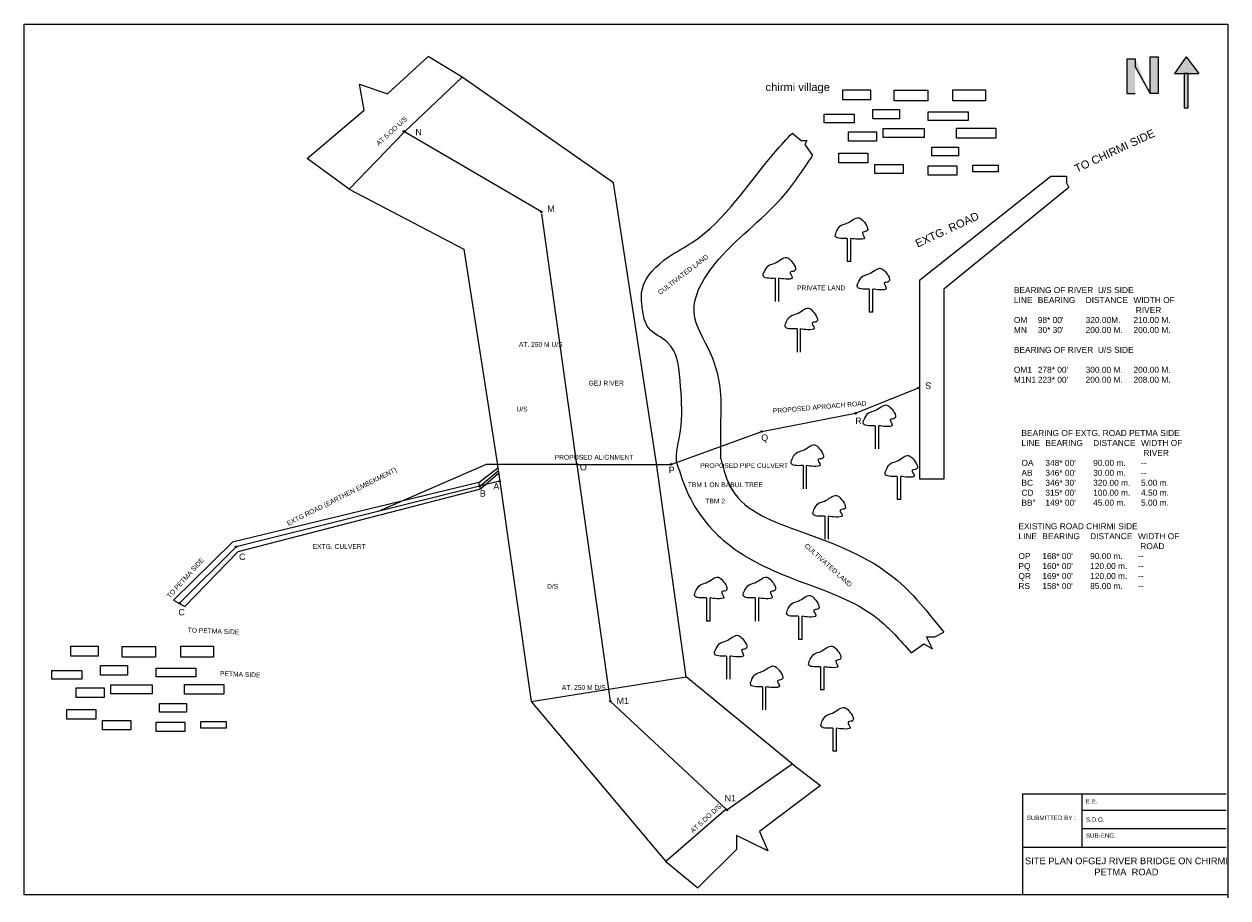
# Model space of a CAD drawing. Header units: metres. Extents: x -2635806 to 0, y -1578895 to 0.
# Tile 1 of 8: x -2635806 to -2634296, y -1573199 to -1572102. Entities that reach past the tile are written whole.
import ezdxf

# ---------------------------------------------------------------- set-up
doc = ezdxf.new("R2010")
doc.units = ezdxf.units.M
doc.header["$MEASUREMENT"] = 0
doc.linetypes.add('DASHED', pattern=[0.75, 0.5, -0.25])
doc.linetypes.add('DASHED2', pattern=[9.525, 6.35, -3.175])
doc.styles.add('ARIAL', font='arial.ttf')
doc.styles.get("Standard").update_dxf_attribs({"font": 'arial.ttf', "height": 5})

msp = doc.modelspace()

# ---------------------------------------------------------------- hatches: boundary and pattern name
for points in [[(-2634412.9, -1572145.8), (-2634422.9, -1572145.8), (-2634422.9, -1572189.8), (-2634412.9, -1572189.8)], [(-2634412.7, -1572145.8), (-2634412.9, -1572145.8), (-2634412.9, -1572155.8), (-2634393.9, -1572189.3)], [(-2634383.9, -1572143.3), (-2634393.9, -1572143.3), (-2634393.9, -1572189.3), (-2634383.9, -1572189.3)], [(-2634348.9, -1572143.3), (-2634363.4, -1572164.3), (-2634348.9, -1572164.3)], [(-2634348.9, -1572143.3), (-2634348.9, -1572164.3), (-2634332.9, -1572164.3)], [(-2634346.4, -1572164.3), (-2634351.4, -1572164.3), (-2634351.4, -1572207.3), (-2634346.4, -1572207.3)]]:
    msp.add_hatch(color=256).paths.add_polyline_path(points)

# ---------------------------------------------------------------- linework, layer by layer
for p, q in [((-2635806.4, -1573194.8), (-2635806.4, -1572102.3)), ((-2635806.4, -1572102.3), (-2634296.4, -1572102.3)), ((-2634296.4, -1572102.3), (-2634296.4, -1573194.8)), ((-2635350.4, -1572189.8), (-2635299.4, -1572142.8)), ((-2635256.9, -1572168.8), (-2635299.4, -1572142.8)), ((-2634422.9, -1572189.8), (-2634422.9, -1572145.8)), ((-2634422.9, -1572145.8), (-2634412.7, -1572145.8)), ((-2634412.9, -1572145.8), (-2634412.9, -1572155.8)), ((-2634393.9, -1572189.3), (-2634393.9, -1572143.3)), ((-2634393.9, -1572143.3), (-2634383.9, -1572143.3)), ((-2634383.9, -1572143.3), (-2634383.9, -1572189.3)), ((-2634348.9, -1572143.3), (-2634363.4, -1572164.3)), ((-2634348.9, -1572143.3), (-2634332.9, -1572164.3)), ((-2634412.9, -1572155.8), (-2634393.9, -1572189.3)), ((-2634363.4, -1572164.3), (-2634332.9, -1572164.3)), ((-2634346.4, -1572164.3), (-2634351.9, -1572164.3)), ((-2634351.4, -1572164.3), (-2634351.4, -1572207.3)), ((-2634346.4, -1572207.3), (-2634346.4, -1572164.3)), ((-2635379.9, -1572210.3), (-2635385.9, -1572177.8)), ((-2635385.9, -1572177.8), (-2635350.4, -1572189.8)), ((-2635256.9, -1572168.8), (-2635329.3, -1572237.5)), ((-2635066.9, -1572301.3), (-2635256.9, -1572168.8)), ((-2634412.9, -1572189.8), (-2634422.9, -1572189.8)), ((-2634383.9, -1572189.3), (-2634393.9, -1572189.3)), ((-2635451.4, -1572270.8), (-2635379.9, -1572210.3)), ((-2634351.4, -1572207.3), (-2634346.4, -1572207.3)), ((-2635329.3, -1572237.5), (-2635398.8, -1572309.3)), ((-2634842.7, -1572239), (-2634831.9, -1572248.3)), ((-2634831.9, -1572248.3), (-2634824.4, -1572248.3)), ((-2634824.4, -1572248.3), (-2634826.9, -1572253.3)), ((-2634826.9, -1572253.3), (-2634817.4, -1572267.3)), ((-2635398.8, -1572309.3), (-2635451.4, -1572270.8)), ((-2635013.1, -1572653.8), (-2635066.9, -1572301.3)), ((-2634683.4, -1572423.8), (-2634518.4, -1572293.3)), ((-2634518.4, -1572293.3), (-2634498.9, -1572293.3)), ((-2634498.9, -1572293.3), (-2634498.9, -1572301.3)), ((-2634498.9, -1572301.3), (-2634495.9, -1572307.3)), ((-2635398.8, -1572309.3), (-2635254.9, -1572384.8)), ((-2634495.9, -1572307.3), (-2634652.9, -1572434.8)), ((-2634773.9, -1572371.3), (-2634773.9, -1572400.3)), ((-2634769.4, -1572400.3), (-2634769.4, -1572371.3)), ((-2635254.9, -1572384.8), (-2635212.8, -1572655.8)), ((-2634769.4, -1572400.3), (-2634773.9, -1572400.3)), ((-2634864.4, -1572421.3), (-2634864.4, -1572450.3)), ((-2634859.9, -1572450.3), (-2634859.9, -1572421.3)), ((-2634746.4, -1572434.8), (-2634746.4, -1572463.8)), ((-2634741.9, -1572463.8), (-2634741.9, -1572434.8)), ((-2634683.4, -1572423.8), (-2634683.4, -1572673.3)), ((-2634652.9, -1572434.8), (-2634652.9, -1572673.3)), ((-2634741.9, -1572463.8), (-2634746.4, -1572463.8)), ((-2634836.9, -1572484.8), (-2634836.9, -1572513.8)), ((-2634832.4, -1572513.8), (-2634832.4, -1572484.8)), ((-2634763.4, -1572590.6), (-2634684.6, -1572558.8)), ((-2634881.2, -1572613.5), (-2634763.4, -1572590.6)), ((-2634993.9, -1572654.6), (-2634881.2, -1572613.5)), ((-2634738.9, -1572606.3), (-2634738.9, -1572635.3)), ((-2634734.4, -1572635.3), (-2634734.4, -1572606.3)), ((-2635226.9, -1572654.8), (-2635362.4, -1572713.7)), ((-2635235.9, -1572677.3), (-2635212.3, -1572658.9)), ((-2635234.8, -1572681.9), (-2635211.7, -1572663)), ((-2635212.9, -1572654.8), (-2635226.9, -1572654.8)), ((-2635113.4, -1572654.8), (-2635212.9, -1572654.8)), ((-2635212.8, -1572655.8), (-2635170.4, -1572952.5)), ((-2635112.9, -1572654.8), (-2634995.9, -1572654.8)), ((-2634975.8, -1572921.3), (-2635013.1, -1572653.8)), ((-2634829.4, -1572656.3), (-2634829.4, -1572685.3)), ((-2634824.9, -1572685.3), (-2634824.9, -1572656.3)), ((-2635235.9, -1572677.3), (-2635544.9, -1572752.3)), ((-2635233.9, -1572685.8), (-2635235.9, -1572677.3)), ((-2635211.3, -1572666.2), (-2635233.9, -1572685.8)), ((-2635210, -1572676), (-2635230.1, -1572680.7)), ((-2634711.4, -1572669.8), (-2634711.4, -1572698.8)), ((-2634706.9, -1572698.8), (-2634706.9, -1572669.8)), ((-2634652.9, -1572673.3), (-2634683.4, -1572673.3)), ((-2635230.1, -1572680.7), (-2635540.6, -1572758.2)), ((-2635233.9, -1572685.8), (-2635538.4, -1572764.3)), ((-2634706.9, -1572698.8), (-2634711.4, -1572698.8)), ((-2634801.9, -1572719.8), (-2634801.9, -1572748.8)), ((-2634797.4, -1572748.8), (-2634797.4, -1572719.8)), ((-2635544.9, -1572752.3), (-2635618.9, -1572825.3)), ((-2635540.6, -1572758.2), (-2635611.3, -1572828.9)), ((-2635538.4, -1572764.3), (-2635604.9, -1572833.3)), ((-2635618.9, -1572825.3), (-2635604.9, -1572833.3)), ((-2634950.4, -1572822.3), (-2634950.4, -1572851.3)), ((-2634945.9, -1572851.3), (-2634945.9, -1572822.3)), ((-2634889.4, -1572822.3), (-2634889.4, -1572851.3)), ((-2634884.9, -1572851.3), (-2634884.9, -1572822.3)), ((-2634834.9, -1572845.3), (-2634834.9, -1572874.3)), ((-2634830.4, -1572874.3), (-2634830.4, -1572845.3)), ((-2634945.9, -1572851.3), (-2634950.4, -1572851.3)), ((-2634830.4, -1572874.3), (-2634834.9, -1572874.3)), ((-2634666.9, -1572886.3), (-2634674.4, -1572871.3)), ((-2634674.4, -1572871.3), (-2634663.9, -1572871.3)), ((-2634663.9, -1572871.3), (-2634652.9, -1572865.3)), ((-2634693.9, -1572891.3), (-2634677.9, -1572879.8)), ((-2634677.9, -1572879.8), (-2634666.9, -1572886.3)), ((-2634925.4, -1572895.3), (-2634925.4, -1572924.3)), ((-2634920.9, -1572924.3), (-2634920.9, -1572895.3)), ((-2635170.4, -1572952.5), (-2634975.8, -1572921.3)), ((-2634843.2, -1573030.6), (-2634975.8, -1572921.3)), ((-2634807.4, -1572908.8), (-2634807.4, -1572937.8)), ((-2634802.9, -1572937.8), (-2634802.9, -1572908.8)), ((-2634880.4, -1572933.8), (-2634880.4, -1572962.8)), ((-2634875.9, -1572962.8), (-2634875.9, -1572933.8)), ((-2634802.9, -1572937.8), (-2634807.4, -1572937.8)), ((-2635170.4, -1572952.5), (-2635001.3, -1573153)), ((-2634791.9, -1572985.8), (-2634791.9, -1573014.8)), ((-2634787.4, -1573014.8), (-2634787.4, -1572985.8)), ((-2634787.4, -1573014.8), (-2634791.9, -1573014.8)), ((-2634924.9, -1573088.3), (-2634843.2, -1573030.6)), ((-2634843.2, -1573030.6), (-2634807.4, -1573057.8)), ((-2634807.4, -1573057.8), (-2634883.9, -1573115.3)), ((-2634553.9, -1573068), (-2634298.7, -1573068)), ((-2634925.6, -1573087.6), (-2635001.3, -1573153)), ((-2634883.9, -1573115.3), (-2634873.4, -1573139.8)), ((-2634873.4, -1573139.8), (-2634912.9, -1573120.3)), ((-2634912.9, -1573120.3), (-2634912.9, -1573137.8)), ((-2634912.9, -1573137.8), (-2634961.4, -1573186.3)), ((-2635001.3, -1573153), (-2634961.4, -1573186.3)), ((-2634296.4, -1573194.8), (-2635806.4, -1573194.8)), ((-2634296.4, -1573194.8), (-2634296.4, -1573198.8))]:
    msp.add_line(p, q)
at = {"color": 2, "linetype": 'DASHED2', "ltscale": 50}
for p, q in [((-2635157.5, -1572337.9), (-2635330.1, -1572237)), ((-2635112.9, -1572654.8), (-2635157.5, -1572337.9)), ((-2635112.9, -1572654.8), (-2635071.2, -1572951.9)), ((-2635071.2, -1572951.9), (-2634924.9, -1573088.3))]:
    msp.add_line(p, q, dxfattribs=at)
at = {"linetype": 'DASHED'}
for p, q in [((-2634553.9, -1573068), (-2634553.9, -1573194.8)), ((-2634296.4, -1573104.2), (-2634296.4, -1573194.8))]:
    msp.add_line(p, q, dxfattribs=at)
at = {"color": 0}
for p, q in [((-2634479.6, -1573068), (-2634479.6, -1573135.3)), ((-2634298.7, -1573088.9), (-2634479.6, -1573088.9)), ((-2634298.7, -1573112.1), (-2634479.6, -1573112.1)), ((-2634298.7, -1573135.3), (-2634553.9, -1573135.3)), ((-2634296.4, -1573194.8), (-2634339.2, -1573194.8))]:
    msp.add_line(p, q, dxfattribs=at)
for points in [[(-2634779.4, -1572184.8), (-2634744.9, -1572184.8), (-2634744.9, -1572197.3), (-2634779.4, -1572197.3)], [(-2634714.9, -1572185.3), (-2634672.9, -1572185.3), (-2634672.9, -1572198.8), (-2634714.9, -1572198.8)], [(-2634641.4, -1572184.8), (-2634600.4, -1572184.8), (-2634600.4, -1572198.8), (-2634641.4, -1572198.8)], [(-2634741.9, -1572209.3), (-2634708.4, -1572209.3), (-2634708.4, -1572221.3), (-2634741.9, -1572221.3)], [(-2634802.9, -1572215.3), (-2634765.4, -1572215.3), (-2634765.4, -1572226.3), (-2634802.9, -1572226.3)], [(-2634672.4, -1572212.3), (-2634622.4, -1572212.3), (-2634622.4, -1572223.3), (-2634672.4, -1572223.3)], [(-2634772.4, -1572237.3), (-2634737.4, -1572237.3), (-2634737.4, -1572249.3), (-2634772.4, -1572249.3)], [(-2634728.9, -1572233.3), (-2634677.4, -1572233.3), (-2634677.4, -1572244.8), (-2634728.9, -1572244.8)], [(-2634636.9, -1572232.8), (-2634587.4, -1572232.8), (-2634587.4, -1572245.3), (-2634636.9, -1572245.3)], [(-2634667.9, -1572256.8), (-2634634.4, -1572256.8), (-2634634.4, -1572267.8), (-2634667.9, -1572267.8)], [(-2634784.4, -1572264.3), (-2634747.9, -1572264.3), (-2634747.9, -1572276.3), (-2634784.4, -1572276.3)], [(-2634739.4, -1572278.3), (-2634703.9, -1572278.3), (-2634703.9, -1572289.8), (-2634739.4, -1572289.8)], [(-2634672.4, -1572280.3), (-2634636.4, -1572280.3), (-2634636.4, -1572291.8), (-2634672.4, -1572291.8)], [(-2634616.4, -1572279.3), (-2634584.4, -1572279.3), (-2634584.4, -1572287.8), (-2634616.4, -1572287.8)], [(-2635747.9, -1572882.8), (-2635713.4, -1572882.8), (-2635713.4, -1572895.3), (-2635747.9, -1572895.3)], [(-2635683.4, -1572883.3), (-2635641.4, -1572883.3), (-2635641.4, -1572896.8), (-2635683.4, -1572896.8)], [(-2635609.9, -1572882.8), (-2635568.9, -1572882.8), (-2635568.9, -1572896.8), (-2635609.9, -1572896.8)], [(-2635771.4, -1572913.3), (-2635733.9, -1572913.3), (-2635733.9, -1572924.3), (-2635771.4, -1572924.3)], [(-2635710.4, -1572907.3), (-2635676.9, -1572907.3), (-2635676.9, -1572919.3), (-2635710.4, -1572919.3)], [(-2635640.9, -1572910.3), (-2635590.9, -1572910.3), (-2635590.9, -1572921.3), (-2635640.9, -1572921.3)], [(-2635740.9, -1572935.3), (-2635705.9, -1572935.3), (-2635705.9, -1572947.3), (-2635740.9, -1572947.3)], [(-2635697.4, -1572931.3), (-2635645.9, -1572931.3), (-2635645.9, -1572942.8), (-2635697.4, -1572942.8)], [(-2635605.4, -1572930.8), (-2635555.9, -1572930.8), (-2635555.9, -1572943.3), (-2635605.4, -1572943.3)], [(-2635752.9, -1572962.3), (-2635716.4, -1572962.3), (-2635716.4, -1572974.3), (-2635752.9, -1572974.3)], [(-2635636.4, -1572954.8), (-2635602.9, -1572954.8), (-2635602.9, -1572965.8), (-2635636.4, -1572965.8)], [(-2635707.9, -1572976.3), (-2635672.4, -1572976.3), (-2635672.4, -1572987.8), (-2635707.9, -1572987.8)], [(-2635640.9, -1572978.3), (-2635604.9, -1572978.3), (-2635604.9, -1572989.8), (-2635640.9, -1572989.8)], [(-2635584.9, -1572977.3), (-2635552.9, -1572977.3), (-2635552.9, -1572985.8), (-2635584.9, -1572985.8)]]:
    msp.add_lwpolyline(points, close=True)
for centre in [(-2635330.1, -1572237), (-2635157.5, -1572337.9), (-2634684.6, -1572558.8), (-2634763.4, -1572590.6), (-2634881.2, -1572613.5), (-2635112.9, -1572654.8), (-2634994.9, -1572654.8), (-2635210, -1572676), (-2635234.8, -1572681.9), (-2635540.6, -1572758.2), (-2635611.3, -1572828.9), (-2635071.2, -1572951.9), (-2634924.9, -1573088.3)]:
    msp.add_circle(centre, 1)
msp.add_open_spline([(-2634987.9, -1572652.4), (-2634989.5, -1572640.5), (-2634979.3, -1572608.7), (-2634983, -1572557.8), (-2634986.3, -1572502.9), (-2635026.2, -1572487.5), (-2635031.4, -1572459.4), (-2635034.1, -1572424.8), (-2635003.3, -1572395.6), (-2634932.8, -1572359.3), (-2634892.1, -1572292.2), (-2634849.9, -1572246.6), (-2634842.7, -1572239)], degree=3, knots=[0, 0, 0, 0, 43.705006, 98.705006, 157.228505, 186.129197, 211.902245, 236.902245, 288.05398, 323.299547, 477.948343, 509.304932, 509.304932, 509.304932, 509.304932])
for points in [[(-2634932.4, -1572647.8), (-2634932.4, -1572602.3), (-2634932.4, -1572568.3), (-2634945.4, -1572515.3), (-2634965.9, -1572464.3), (-2634939.9, -1572403.3), (-2634856.4, -1572320.8), (-2634817.4, -1572267.3)], [(-2634773.9, -1572371.3), (-2634788.9, -1572367.8), (-2634786.9, -1572361.8), (-2634781.4, -1572354.8), (-2634774.4, -1572352.3), (-2634759.4, -1572345.3), (-2634753.9, -1572349.3), (-2634749.9, -1572362.3), (-2634754.9, -1572363.8), (-2634752.4, -1572370.3), (-2634760.4, -1572372.3), (-2634769.4, -1572371.3)], [(-2634864.4, -1572421.3), (-2634879.4, -1572417.8), (-2634877.4, -1572411.8), (-2634871.9, -1572404.8), (-2634864.9, -1572402.3), (-2634849.9, -1572395.3), (-2634844.4, -1572399.3), (-2634840.4, -1572412.3), (-2634845.4, -1572413.8), (-2634842.9, -1572420.3), (-2634850.9, -1572422.3), (-2634859.9, -1572421.3)], [(-2634746.4, -1572434.8), (-2634761.4, -1572431.3), (-2634759.4, -1572425.3), (-2634753.9, -1572418.3), (-2634746.9, -1572415.8), (-2634731.9, -1572408.8), (-2634726.4, -1572412.8), (-2634722.4, -1572425.8), (-2634727.4, -1572427.3), (-2634724.9, -1572433.8), (-2634732.9, -1572435.8), (-2634741.9, -1572434.8)], [(-2634836.9, -1572484.8), (-2634851.9, -1572481.3), (-2634849.9, -1572475.3), (-2634844.4, -1572468.3), (-2634837.4, -1572465.8), (-2634822.4, -1572458.8), (-2634816.9, -1572462.8), (-2634812.9, -1572475.8), (-2634817.9, -1572477.3), (-2634815.4, -1572483.8), (-2634823.4, -1572485.8), (-2634832.4, -1572484.8)], [(-2634738.9, -1572606.3), (-2634753.9, -1572602.8), (-2634751.9, -1572596.8), (-2634746.4, -1572589.8), (-2634739.4, -1572587.3), (-2634724.4, -1572580.3), (-2634718.9, -1572584.3), (-2634714.9, -1572597.3), (-2634719.9, -1572598.8), (-2634717.4, -1572605.3), (-2634725.4, -1572607.3), (-2634734.4, -1572606.3)], [(-2634829.4, -1572656.3), (-2634844.4, -1572652.8), (-2634842.4, -1572646.8), (-2634836.9, -1572639.8), (-2634829.9, -1572637.3), (-2634814.9, -1572630.3), (-2634809.4, -1572634.3), (-2634805.4, -1572647.3), (-2634810.4, -1572648.8), (-2634807.9, -1572655.3), (-2634815.9, -1572657.3), (-2634824.9, -1572656.3)], [(-2634932.4, -1572647.8), (-2634918.4, -1572686.8), (-2634831.4, -1572739.3), (-2634715.4, -1572796.8), (-2634652.9, -1572865.3)], [(-2634711.4, -1572669.8), (-2634726.4, -1572666.3), (-2634724.4, -1572660.3), (-2634718.9, -1572653.3), (-2634711.9, -1572650.8), (-2634696.9, -1572643.8), (-2634691.4, -1572647.8), (-2634687.4, -1572660.8), (-2634692.4, -1572662.3), (-2634689.9, -1572668.8), (-2634697.9, -1572670.8), (-2634706.9, -1572669.8)], [(-2634987.9, -1572652.4), (-2634972.4, -1572694.3), (-2634925.9, -1572752.8), (-2634836.4, -1572800.3), (-2634736.4, -1572847.8), (-2634693.9, -1572891.3)], [(-2634801.9, -1572719.8), (-2634816.9, -1572716.3), (-2634814.9, -1572710.3), (-2634809.4, -1572703.3), (-2634802.4, -1572700.8), (-2634787.4, -1572693.8), (-2634781.9, -1572697.8), (-2634777.9, -1572710.8), (-2634782.9, -1572712.3), (-2634780.4, -1572718.8), (-2634788.4, -1572720.8), (-2634797.4, -1572719.8)], [(-2634950.4, -1572822.3), (-2634965.4, -1572818.8), (-2634963.4, -1572812.8), (-2634957.9, -1572805.8), (-2634950.9, -1572803.3), (-2634935.9, -1572796.3), (-2634930.4, -1572800.3), (-2634926.4, -1572813.3), (-2634931.4, -1572814.8), (-2634928.9, -1572821.3), (-2634936.9, -1572823.3), (-2634945.9, -1572822.3)], [(-2634889.4, -1572822.3), (-2634904.4, -1572818.8), (-2634902.4, -1572812.8), (-2634896.9, -1572805.8), (-2634889.9, -1572803.3), (-2634874.9, -1572796.3), (-2634869.4, -1572800.3), (-2634865.4, -1572813.3), (-2634870.4, -1572814.8), (-2634867.9, -1572821.3), (-2634875.9, -1572823.3), (-2634884.9, -1572822.3)], [(-2634834.9, -1572845.3), (-2634849.9, -1572841.8), (-2634847.9, -1572835.8), (-2634842.4, -1572828.8), (-2634835.4, -1572826.3), (-2634820.4, -1572819.3), (-2634814.9, -1572823.3), (-2634810.9, -1572836.3), (-2634815.9, -1572837.8), (-2634813.4, -1572844.3), (-2634821.4, -1572846.3), (-2634830.4, -1572845.3)], [(-2634925.4, -1572895.3), (-2634940.4, -1572891.8), (-2634938.4, -1572885.8), (-2634932.9, -1572878.8), (-2634925.9, -1572876.3), (-2634910.9, -1572869.3), (-2634905.4, -1572873.3), (-2634901.4, -1572886.3), (-2634906.4, -1572887.8), (-2634903.9, -1572894.3), (-2634911.9, -1572896.3), (-2634920.9, -1572895.3)], [(-2634807.4, -1572908.8), (-2634822.4, -1572905.3), (-2634820.4, -1572899.3), (-2634814.9, -1572892.3), (-2634807.9, -1572889.8), (-2634792.9, -1572882.8), (-2634787.4, -1572886.8), (-2634783.4, -1572899.8), (-2634788.4, -1572901.3), (-2634785.9, -1572907.8), (-2634793.9, -1572909.8), (-2634802.9, -1572908.8)], [(-2634880.4, -1572933.8), (-2634895.4, -1572930.3), (-2634893.4, -1572924.3), (-2634887.9, -1572917.3), (-2634880.9, -1572914.8), (-2634865.9, -1572907.8), (-2634860.4, -1572911.8), (-2634856.4, -1572924.8), (-2634861.4, -1572926.3), (-2634858.9, -1572932.8), (-2634866.9, -1572934.8), (-2634875.9, -1572933.8)], [(-2634791.9, -1572985.8), (-2634806.9, -1572982.3), (-2634804.9, -1572976.3), (-2634799.4, -1572969.3), (-2634792.4, -1572966.8), (-2634777.4, -1572959.8), (-2634771.9, -1572963.8), (-2634767.9, -1572976.8), (-2634772.9, -1572978.3), (-2634770.4, -1572984.8), (-2634778.4, -1572986.8), (-2634787.4, -1572985.8)]]:
    msp.add_spline(points, degree=3)

# ---------------------------------------------------------------- texts
at = {"attachment_point": 1}
for s, insert, char_height, width in [('\\pt10,340;chirmi village', (-2634876.4, -1572176.3), 10, 84.667), ('\\pt6,204;PRIVATE LAND ', (-2634836.9, -1572430.3), 6, 65.6), ("BEARING OF RIVER  U/S SIDE\\PLINE^IBEARING ^IDISTANCE^IWIDTH OF\\P^I^I^I^I^I RIVER\\POM^I98* 00'^I320.00M. ^I210.00 M.\\PMN^I30* 30'^I200.00 M.^I200.00 M.\\P\\PBEARING OF RIVER  U/S SIDE\\P\\POM1^I278* 00'^I300.00 M.^I200.00 M.\\PM1N1^I223* 00'^I200.00 M.^I208.00 M.^I", (-2634564.9, -1572432.3), 7.5, 235), ('\\pt6,204;AT. 250 M U/S', (-2635185.9, -1572501.3), 6, 92.235), ('\\pt6,204;GEJ RIVER', (-2635098.4, -1572549.8), 6, 46), ('\\pt6,204;U/S', (-2635188.9, -1572582.3), 6, 46), ('BEARING OF EXTG. ROAD PETMA SIDE\\PLINE^IBEARING ^IDISTANCE^IWIDTH OF\\P^I^I^I^I^I RIVER\\POA^I348* 00\'^I90.00 m.^I--\\PAB^I346* 00\'^I30.00 m.^I--^I\\PBC^I346* 30\'^I320.00 m.^I5.00 m.\\PCD^I315* 00\'^I100.00 m.^I4.50 m.\\PBB"^I149* 00\'^I45.00 m.^I5.00 m.', (-2634555.4, -1572611.6), 7.5, 211.562), ('\\pt6,204;PROPOSED ALIGNMENT', (-2635140.9, -1572642.8), 6, 104.941), ('\\pt6,204;PROPOSED PIPE CULVERT', (-2634958.4, -1572653.3), 6, 131.6), ('\\pt6,42,204;TBM 1 ON BABUL TREE', (-2634973.9, -1572677.3), 6, 126.143), ('\\pt6,42,204;TBM 2', (-2634951.9, -1572697.8), 6, 126.143), ("EXISTING ROAD CHIRMI SIDE\\PLINE^IBEARING ^IDISTANCE^IWIDTH OF\\P^I^I^I^I^I ROAD\\POP^I168* 00'^I90.00 m.^I--\\PPQ^I160* 00'^I120.00 m.^I--\\PQR^I169* 00'^I120.00 m.^I--\\PRS^I158* 00'^I85.00 m.^I--", (-2634559.2, -1572728.6), 7.5, 211.562), ('\\pt6,204;EXTG. CULVERT', (-2635444.4, -1572754.8), 6, 73.2), ('\\pt6,204;D/S', (-2635150.4, -1572804.8), 6, 46), ('\\pt6,204;AT. 250 M D/S', (-2635131.9, -1572931.8), 6, 92.235)]:
    msp.add_mtext(s, dxfattribs=dict(at, insert=insert, char_height=char_height, width=width))
for s, insert, char_height, width, rotation in [('\\pt6,204;AT 5.OO U/S', (-2635365.4, -1572251), 6, 65.059, 42.5104), ('\\pt10,340;TO CHIRMI SIDE', (-2634490.3, -1572279.8), 10, 155.444, 24.9048), ('\\pt10,340;EXTG. ROAD', (-2634689.8, -1572373.8), 10, 84.667, 24.9048), ('\\pt6,204;CULTIVATED LAND', (-2635012.2, -1572437.5), 6, 93.2, 37.4054), ('\\pt6,204;PROPOSED APROACH ROAD', (-2634867.5, -1572584.7), 6, 118.429, 4.8528), ('\\pt6,42,204;EXTG ROAD (EARTHEN EMBEKMENT)', (-2635477.7, -1572726.5), 6, 181.6, 26.5651), ('\\pt6,42,204;CULTIVATED LAND', (-2634824.1, -1572753.2), 6, 98.4, 317.8624), ('\\pt6,204;TO PETMA SIDE', (-2635628, -1572819.2), 6, 91.857, 47.9108), ('\\pt6,204;TO PETMA SIDE', (-2635601, -1572859.6), 6, 91.857, 357.7164), ('\\pt6,204;PETMA SIDE', (-2635560.5, -1572914.1), 6, 91.857, 357.7164), ('\\pt6,204;AT 5.OO D/S', (-2634971.4, -1573113.5), 6, 65.059, 42.5104)]:
    msp.add_mtext(s, dxfattribs=dict(at, insert=insert, char_height=char_height, width=width, rotation=rotation))
at = {"linetype": 'DASHED', "char_height": 8, "width": 1, "attachment_point": 1}
for s, insert in [('N', (-2635315.6, -1572233.9)), ('M', (-2635150.2, -1572329.9)), ('R', (-2634763.8, -1572596.2)), ('Q', (-2634881.8, -1572617.2)), ('O', (-2635109.3, -1572654.2)), ('P', (-2634997.8, -1572657.7)), ('A', (-2635217.8, -1572678.2)), ('B', (-2635234.8, -1572687.2)), ('C', (-2635536.8, -1572766.7)), ('C', (-2635612.8, -1572836.2)), ('M1', (-2635063.2, -1572947.4)), ('N1', (-2634927.8, -1573069.6))]:
    msp.add_mtext(s, dxfattribs=dict(at, insert=insert))
at = {"linetype": 'DASHED', "insert": (-2634668.5, -1572559.9), "char_height": 8, "width": 1, "attachment_point": 1, "rotation": 180}
msp.add_mtext('S', dxfattribs=at)
at = {"color": 0, "style": 'ARIAL'}
for s, insert, char_height, width, attachment_point in [('E.E.', (-2634474.6, -1573074.5), 5.58, 67.246, 1), ('SUBMITTED BY :', (-2634548.9, -1573095.5), 5.576, 67.246, 1), ('S.D.O.', (-2634474.6, -1573097.7), 5.58, 67.246, 1), ('SUB-ENG.', (-2634474.6, -1573117.7), 5.58, 67.246, 1), ('SITE PLAN OFGEJ RIVER BRIDGE ON CHIRMI PETMA  ROAD', (-2634423.7, -1573148.1), 8.365, 263.463, 2)]:
    msp.add_mtext(s, dxfattribs=dict(at, insert=insert, char_height=char_height, width=width, attachment_point=attachment_point))

doc.saveas('drawing.dxf')
